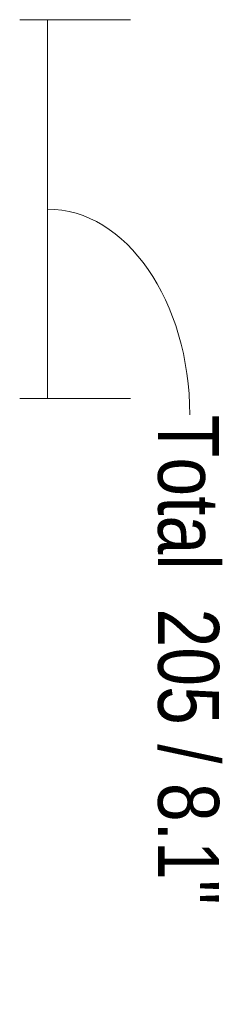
# Model space of a CAD drawing. Header units: millimetres. Extents: x 5395 to 10156, y 397 to 7363.
# Tile 7 of 10: x 7862 to 7973, y 646 to 1180. Entities that reach past the tile are written whole.
import ezdxf

# ---------------------------------------------------------------- set-up
doc = ezdxf.new("R2010")
doc.units = ezdxf.units.MM
doc.linetypes.add('Dash', pattern=[6, 3, -3])
doc.layers.add('A-ANNO-DIMS', color=7, linetype='Dash', lineweight=9, true_color=0xd2d2d2)
doc.layers.add('A-ANNO-DIMS-15', color=7, linetype='Continuous', lineweight=9)
doc.styles.add('Arial Narrow', font='ARIALN.TTF', dxfattribs={"height": 33})
doc.dimstyles.new('FARO_-_2_2mm_Arial_Narrow_mm_Inch_Right', dxfattribs={"dimscale": 304.8, "dimtxt": 33.773222, "dimasz": 0, "dimexe": 0.147638, "dimexo": 0.0625, "dimgap": 0.024606, "dimtad": 1, "dimdec": 0, "dimzin": 0, "dimdsep": 46, "dimtxsty": 'Arial Narrow', "dimblk1": 'NONE', "dimblk2": 'NONE', "dimsah": 1, "dimcen": 0.09, "dimadec": 0, "dimazin": 0, "dimtfac": 1, "dimtdec": 4, "dimtix": 1, "dimtmove": 1, "dimatfit": 3, "dimfxl": 0.049213, "dimfxlon": 1, "dimtvp": 1, "dimtolj": 1, "dimtzin": 0, "dimarcsym": 2})

# ---------------------------------------------------------------- blocks, each defined once
blk = doc.blocks.new('DIMBLOCK6-Alzado_PDF')
at = {"layer": 'A-ANNO-DIMS-15', "color": 251, "true_color": 0x5b5b5b, "transparency": 16777216}
for p, q in [((7862.13, 1179.93), (7922.13, 1179.93)), ((7877.13, 1179.93), (7862.13, 1179.93)), ((7877.13, 1179.93), (7877.13, 974.49)), ((7862.13, 974.49), (7922.13, 974.49)), ((7877.13, 974.49), (7862.13, 974.49))]:
    blk.add_line(p, q, dxfattribs=at)
blk.add_ellipse((7877.13, 965.64), major_axis=(0, 111.57), ratio=0.69083, start_param=4.712389, end_param=6.283185, dxfattribs=at)
at = {"layer": 'A-ANNO-DIMS-15', "color": 0, "transparency": 16777216, "insert": (7970.05, 965.64), "char_height": 33, "width": 319.7198, "attachment_point": 1, "rotation": 270, "line_spacing_factor": 0.974696, "style": 'Arial Narrow'}
blk.add_mtext('Total  205 / 8.1"', dxfattribs=at)
blk = doc.blocks.new('_None')

msp = doc.modelspace()

# ---------------------------------------------------------------- dimensions: what is measured, and where the dimension line sits
at = {"layer": 'A-ANNO-DIMS', "color": 251, "linetype": 'Continuous', "true_color": 0x5b5b5b}
dim = msp.add_linear_dim(base=(7877.13, 974.49), p1=(7862.13, 1179.93), p2=(7862.13, 974.49), angle=90, text='Total  <>', dimstyle='FARO_-_2_2mm_Arial_Narrow_mm_Inch_Right', override={"dimtad": 4, "dimpost": '<>', "dimfxl": 205.439104}, dxfattribs=at)
dim.commit()
dim.dimension.update_dxf_attribs({"geometry": 'DIMBLOCK6-Alzado_PDF', "text_midpoint": (7948.05, 805.78), "dimtype": 160, "text_rotation": 90})

doc.saveas('drawing.dxf')
